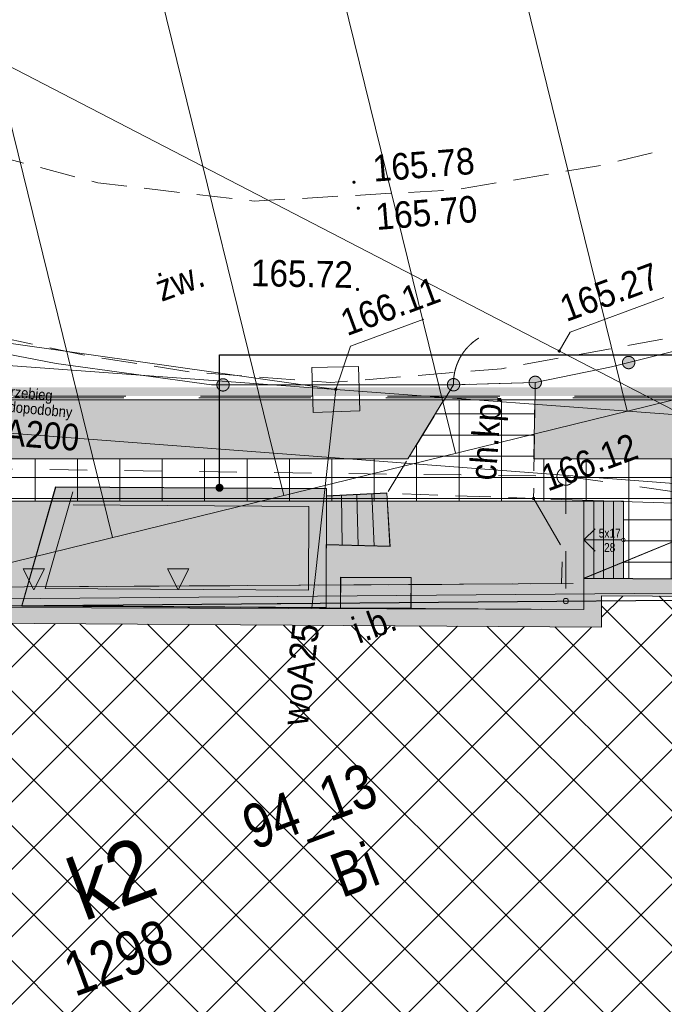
# Model space of a CAD drawing. Header units: millimetres. Extents: x -1155795 to 240441, y -422828 to 463730.
# Tile 37 of 66: x 1186 to 19426, y -3088 to 24795. Entities that reach past the tile are written whole.
import ezdxf
from ezdxf.xclip import XClip

# ---------------------------------------------------------------- set-up
doc = ezdxf.new("R2010")
doc.units = ezdxf.units.MM
doc.header["$MEASUREMENT"] = 0
doc.header["$XCLIPFRAME"] = 0
for name, pattern in [('Dashed', [2116.666667, 1058.333333, -1058.333333]), ('Dashed 1_500', [1000, 500, -500]), ('Long Dashed', [5291.666508, 3174.999952, -2116.666555])]:
    doc.linetypes.add(name, pattern=pattern)
for name, color, linetype in [('00 PZT MAPA', 7, 'Continuous'), ('Interior - Furniture', 7, 'Continuous'), ('Sycow_7_KTOK - Furtka', 7, 'Continuous'), ('Sycow_7_KTOK - Ogrodzenie trwałe', 7, 'Continuous'), ('Sycow_7_punkt wysokościowy sztuczny', 7, 'Continuous'), ('Sycow_7_RTPW02 - Punkt wysokościowy sztuczny', 7, 'Continuous')]:
    doc.layers.add(name, color=color, linetype=linetype)
for name, color, linetype, lineweight in [('0_Nr_pióra__1', 7, 'Continuous', 13), ('0_Nr_pióra__38', 30, 'Continuous', 13), ('0_Nr_pióra__60', 230, 'Continuous', 13), ('2D Drafting - General_Nr_pióra__1', 7, 'Continuous', 13), ('2D Drafting - General_Nr_pióra__38', 30, 'Continuous', 13), ('2D Drafting - General_Nr_pióra__60', 230, 'Continuous', 13), ('Interior - Furniture _Nr_pióra__1', 7, 'Continuous', 13), ('Nowe_0_Nr_pióra__1', 7, 'Continuous', 13), ('Nowe_0_Nr_pióra__27', 7, 'Continuous', 25), ('Nowe_2D Drafting - General_Nr_pióra__1', 7, 'Continuous', 13), ('Nowe_Annotation - Label_Nr_pióra__85', 7, 'Continuous', 13), ('Sycow_7_210-oznaczenie konturu użytku gruntowego_Nr_pióra__3', 3, 'Continuous', 18), ('Sycow_7_211-numer działki ewidencyjnej_Nr_pióra__7', 7, 'Continuous', 18), ('Sycow_7_218-kontur użytku gruntowego_Nr_pióra__3', 3, 'Continuous', 18), ('Sycow_7_219-działka ewidencyjna_Nr_pióra__7', 7, 'Continuous', 18), ('Sycow_7_312-oznaczenie budynku ewidencyjnego-Atr124_Nr_pióra__7', 7, 'Continuous', 18), ('Sycow_7_312-oznaczenie budynku ewidencyjnego_Nr_pióra__7', 7, 'Continuous', 18), ('Sycow_7_@Wywiad_Nr_pióra__34', 34, 'Continuous', 18), ('Sycow_7_@Wywiad_Nr_pióra__5', 5, 'Continuous', 18), ('Sycow_7_@Wywiad_Nr_pióra__7', 7, 'Continuous', 18), ('Sycow_7_BUIB - Inna budowla_Nr_pióra__7', 7, 'Continuous', 18), ('Sycow_7_BUIB_O - Inna budowla_Nr_pióra__7', 7, 'Continuous', 18), ('Sycow_7_chodnik (powierzchnia)_Nr_pióra__7', 7, 'Continuous', 18), ('Sycow_7_EGBB01 - Budynek_Nr_pióra__7', 7, 'Continuous', 18), ('Sycow_7_EGBS - Schody_Nr_pióra__7', 7, 'Continuous', 18), ('Sycow_7_EGBT - Taras_Nr_pióra__7', 7, 'Continuous', 18), ('Sycow_7_komora podziemna - przewód wodociągowy (powierzchnia)_Nr_pióra__5', 5, 'Continuous', 18), ('Sycow_7_KTCR - Chodnik_Nr_pióra__7', 7, 'Continuous', 18), ('Sycow_7_KTOK - Furtka_Nr_pióra__7', 7, 'Continuous', 18), ('Sycow_7_KTOK - Ogrodzenie trwałe_Nr_pióra__7', 7, 'Continuous', 18), ('Sycow_7_KTPL - Plac_Nr_pióra__7', 7, 'Continuous', 18), ('Sycow_7_MCP_TDM - Tekst dodatkowy mały_Nr_pióra__1', 1, 'Continuous', 18), ('Sycow_7_przewód kanalizacyjny (linia)_Nr_pióra__34', 34, 'Continuous', 18), ('Sycow_7_przewód wodociągowy (linia)-Atr1_Nr_pióra__5', 5, 'Continuous', 18), ('Sycow_7_przewód wodociągowy (linia)_Nr_pióra__5', 5, 'Continuous', 18), ('Sycow_7_punkt o określonej wysokości (sieć kanalizacyjna)-Atr2_Nr_pióra__34', 34, 'Continuous', 18), ('Sycow_7_punkt o określonej wysokości (sieć kanalizacyjna)-Atr2_Nr_pióra__7', 7, 'Continuous', 18), ('Sycow_7_punkt o określonej wysokości (sieć kanalizacyjna)_Nr_pióra__34', 34, 'Continuous', 18), ('Sycow_7_punkt o określonej wysokości (sieć wodociągowa)-Atr2_Nr_pióra__5', 5, 'Continuous', 18), ('Sycow_7_punkt o określonej wysokości (sieć wodociągowa)-Atr2_Nr_pióra__7', 7, 'Continuous', 18), ('Sycow_7_punkt o określonej wysokości (sieć wodociągowa)_Nr_pióra__5', 5, 'Continuous', 18), ('Sycow_7_punkt wysokościowy sztuczny-Atr2_Nr_pióra__7', 7, 'Continuous', 18), ('Sycow_7_RTPW02_O - Punkt wysokościowy sztuczny_Nr_pióra__7', 7, 'Continuous', 18), ('Sycow_7_SUPK - Przewód kanalizacyjny_Nr_pióra__36', 36, 'Continuous', 18), ('Sycow_7_SUPK_O - Przewód kanalizacyjny - opis_Nr_pióra__36', 36, 'Continuous', 18)]:
    doc.layers.add(name, color=color, linetype=linetype, lineweight=lineweight)
for name, color, linetype, lineweight, true_color in [('0_Nr_pióra__78', 7, 'Continuous', 13, 0x00bb5e), ('0_Nr_pióra__99', 7, 'Continuous', 0, 0xaad2ff), ('2D Drafting - General_Nr_pióra__101', 7, 'Continuous', 13, 0x4c4c4c), ('2D Drafting - General_Nr_pióra__78', 7, 'Continuous', 13, 0x00bb5e), ('Nowe_2D Drafting - General_Nr_pióra__81', 7, 'Continuous', 13, 0x4c4c4c), ('Sycow_7_PZT_RT - Linia rozgraniczająca_Nr_pióra__252', 7, 'Continuous', 18, 0x929292)]:
    doc.layers.add(name, color=color, linetype=linetype, lineweight=lineweight, true_color=true_color)
doc.styles.add('STYL_AUTOMATYCZNY_12', font='Arial Narrow.ttf')
doc.styles.add('STYL_AUTOMATYCZNY_5', font='txt', dxfattribs={"width": 0.9})
doc.styles.add('STYL_AUTOMATYCZNY_6', font='txt', dxfattribs={"width": 0.87})
doc.styles.add('STYL_AUTOMATYCZNY_8', font='txt', dxfattribs={"width": 0.903})
doc.styles.add('STYL_AUTOMATYCZNY_9', font='txt', dxfattribs={"width": 0.79})
doc.linetypes.add('X', pattern='A,0,[2,-2. PZT (5)1.Shx,S=78.395049,R=0,X=0,Y=0],-9877.776146,0', length=9877.776146)
doc.linetypes.add('X (1_500)', pattern='A,0,[1,-2. PZT (5)1.Shx,S=19.84127,R=0,X=0,Y=0],-2500,0', length=2500)
doc.dimstyles.new('STYL_AUTOMATYCZNY__1', dxfattribs={"dimtxt": 0.18, "dimasz": 456, "dimexe": 0.18, "dimexo": 0.0625, "dimgap": 0, "dimtad": 0, "dimtih": 1, "dimtoh": 1, "dimdec": 4, "dimzin": 0, "dimdsep": 46, "dimcen": 0.09, "dimadec": 0, "dimazin": 0, "dimtfac": 1, "dimtdec": 4, "dimtmove": 0, "dimatfit": 3, "dimldrblk": 'ARROWHEAD_11', "dimfxl": 0, "dimtolj": 1, "dimtzin": 0, "dimarcsym": 0})

# ---------------------------------------------------------------- blocks, each defined once
blk = doc.blocks.new('Rysunek_1_7', base_point=(14567, -19307))
at = {"layer": 'Sycow_7_KTOK - Furtka', "linetype": 'Continuous', "lineweight": 0, "true_color": 0x000000}
for points in [[(13627, 14519, 1), (13299, 14397, 1)], [(15939, 14585, 1), (15611, 14463, 1)]]:
    blk.add_hatch(color=178, dxfattribs=at).paths.add_polyline_path(points)
at = {"layer": 'Sycow_7_KTOK - Ogrodzenie trwałe', "linetype": 'Continuous', "lineweight": 0, "true_color": 0x000000}
for points in [[(18581, 15147, 1), (18252, 15025, 1)], [(7103, 14515, 1), (6775, 14393, 1)]]:
    blk.add_hatch(color=178, dxfattribs=at).paths.add_polyline_path(points)
at = {"layer": 'Sycow_7_punkt o określonej wysokości (sieć kanalizacyjna)_Nr_pióra__34', "linetype": 'Continuous', "lineweight": 18}
blk.add_hatch(color=34, dxfattribs=at).paths.add_polyline_path([(16498, 15427, 1), (16414, 15396, 1)])
at = {"layer": 'Sycow_7_punkt o określonej wysokości (sieć wodociągowa)_Nr_pióra__5', "linetype": 'Continuous', "lineweight": 18}
blk.add_hatch(color=5, dxfattribs=at).paths.add_polyline_path([(10171, 14343, 1), (10087, 14312, 1)])
at = {"layer": 'Sycow_7_punkt wysokościowy sztuczny', "linetype": 'Continuous', "lineweight": 0, "true_color": 0x000000}
for points in [[(10687, 20207, 1), (10603, 20176, 1)], [(10809, 19474, 1), (10725, 19442, 1)], [(10787, 17173, 1), (10702, 17141, 1)]]:
    blk.add_hatch(color=178, dxfattribs=at).paths.add_polyline_path(points)
at = {"layer": 'Sycow_7_RTPW02 - Punkt wysokościowy sztuczny', "linetype": 'Continuous', "lineweight": 0, "true_color": 0x000000}
blk.add_hatch(color=178, dxfattribs=at).paths.add_polyline_path([(15770, 11252, 1), (15685, 11221, 1)])
at = {"layer": 'Sycow_7_218-kontur użytku gruntowego_Nr_pióra__3', "color": 3, "linetype": 'Continuous', "lineweight": 18}
for p, q in [((1476, 8199), (1976, 8203)), ((1976, 8203), (1476, 8199)), ((2476, 8207), (2976, 8211)), ((2976, 8211), (2476, 8207)), ((3476, 8216), (3976, 8220)), ((3976, 8220), (3476, 8216)), ((4476, 8224), (4976, 8228)), ((4976, 8228), (4476, 8224)), ((5476, 8232), (5976, 8237)), ((5976, 8237), (5476, 8232)), ((6476, 8241), (6976, 8245)), ((6976, 8245), (6476, 8241)), ((7476, 8249), (7976, 8253)), ((7976, 8253), (7476, 8249)), ((8476, 8258), (8976, 8262)), ((8976, 8262), (8476, 8258)), ((9476, 8266), (9976, 8270)), ((9976, 8270), (9476, 8266)), ((10476, 8274), (10976, 8279)), ((10976, 8279), (10476, 8274)), ((11476, 8283), (11976, 8287)), ((11976, 8287), (11476, 8283)), ((12476, 8291), (12976, 8295)), ((12976, 8295), (12476, 8291)), ((13476, 8300), (13976, 8304)), ((13976, 8304), (13476, 8300)), ((14476, 8308), (14976, 8312)), ((14976, 8312), (14476, 8308)), ((15476, 8316), (15976, 8321)), ((15976, 8321), (15476, 8316)), ((16476, 8325), (16976, 8329)), ((16976, 8329), (16476, 8325)), ((17475, 8333), (17975, 8337)), ((17975, 8337), (17475, 8333)), ((18475, 8342), (18975, 8346)), ((18975, 8346), (18475, 8342))]:
    blk.add_line(p, q, dxfattribs=at)
at = {"layer": 'Sycow_7_219-działka ewidencyjna_Nr_pióra__7', "color": 7, "linetype": 'Continuous', "lineweight": 18}
blk.add_line((-19336, 8024), (29787, 8437), dxfattribs=at)
at = {"layer": 'Sycow_7_@Wywiad_Nr_pióra__34', "color": 34, "linetype": 'Continuous', "lineweight": 18, "flags": 128}
blk.add_lwpolyline([(17150, 8971), (23067, 11405), (25204, 11259), (27565, 14051)], dxfattribs=at)
at = {"layer": 'Sycow_7_@Wywiad_Nr_pióra__5', "color": 5, "linetype": 'Continuous', "lineweight": 18}
blk.add_line((10129, 14327), (52319, 11182), dxfattribs=at)
at = {"layer": 'Sycow_7_BUIB - Inna budowla_Nr_pióra__7', "color": 7, "linetype": 'Continuous', "lineweight": 18, "flags": 128}
blk.add_lwpolyline([(10272, 8999), (12267, 8986), (12261, 8122), (10266, 8134)], close=True, dxfattribs=at)
at = {"layer": 'Sycow_7_chodnik (powierzchnia)_Nr_pióra__7', "color": 7, "linetype": 'Continuous', "lineweight": 18}
for p, q in [((1295, 20736), (329, 20994)), ((19082, 21023), (18111, 20786)), ((17625, 20670), (16638, 20504)), ((2744, 20349), (1778, 20607)), ((16145, 20421), (15159, 20255)), ((14666, 20172), (13680, 20007)), ((5706, 19906), (4712, 20021)), ((7195, 19732), (6202, 19848)), ((11685, 19878), (10687, 19821)), ((13183, 19962), (12184, 19906)), ((10187, 19793), (9189, 19736)), ((570, 15811), (1548, 15603)), ((18392, 15569), (19375, 15750)), ((2037, 15499), (3015, 15291)), ((16916, 15298), (17900, 15478)), ((3508, 15207), (4497, 15055)), ((15441, 15026), (16425, 15207)), ((4991, 14979), (5979, 14827)), ((6477, 14781), (7474, 14707)), ((12459, 14721), (13456, 14802)), ((7973, 14671), (8970, 14597)), ((10964, 14600), (11961, 14681))]:
    blk.add_line(p, q, dxfattribs=at)
at = {"layer": 'Sycow_7_chodnik (powierzchnia)_Nr_pióra__7', "color": 7, "linetype": 'Continuous', "lineweight": 18, "flags": 128}
for points in [[(4216, 20079), (3400, 20174), (3227, 20221)], [(8690, 19708), (7824, 19659), (7692, 19674)], [(13954, 14842), (14818, 14912), (14949, 14936)], [(9469, 14561), (9993, 14522), (10466, 14560)]]:
    blk.add_lwpolyline(points, dxfattribs=at)
at = {"layer": 'Sycow_7_EGBB01 - Budynek_Nr_pióra__7', "color": 7, "linetype": 'Continuous', "lineweight": 18, "flags": 128}
blk.add_lwpolyline([(-17433, 10690), (-9099, 10769), (-9083, 9069), (-2312, 9093), (-2295, 8213), (17154, 8091), (17150, 8971), (28229, 8897), (28183, 2018), (27183, 2019), (27183, -3501), (28191, -3500), (28149, -10514), (17008, -10392), (17018, -9512), (-2462, -9464), (-2459, -10323), (-9329, -10299), (-9388, -12468), (-13090, -12384), (-13071, -9684), (-17775, -9654)], close=True, dxfattribs=at)
at = {"layer": 'Sycow_7_EGBS - Schody_Nr_pióra__7', "color": 7, "linetype": 'Continuous', "lineweight": 18}
for p, q in [((10296, 11322), (10315, 9910)), ((10724, 11343), (10765, 9898)), ((11151, 11364), (11216, 9885)), ((11579, 11386), (11666, 9873))]:
    blk.add_line(p, q, dxfattribs=at)
at = {"layer": 'Sycow_7_EGBS - Schody_Nr_pióra__7', "color": 7, "linetype": 'Continuous', "lineweight": 18, "flags": 128}
blk.add_lwpolyline([(11579, 11386), (11666, 9873), (9865, 9923), (9869, 11301)], close=True, dxfattribs=at)
at = {"layer": 'Sycow_7_EGBT - Taras_Nr_pióra__7', "color": 7, "linetype": 'Continuous', "lineweight": 18, "flags": 128}
blk.add_lwpolyline([(2204, 11558), (9869, 11510), (9859, 8137), (1247, 8191)], close=True, dxfattribs=at)
blk.add_lwpolyline([(2701, 11055), (9368, 11013), (9361, 8640), (1908, 8687), (2685, 11422)], dxfattribs=at)
at = {"layer": 'Sycow_7_komora podziemna - przewód wodociągowy (powierzchnia)_Nr_pióra__5', "color": 5, "linetype": 'Continuous', "lineweight": 18, "flags": 128}
blk.add_lwpolyline([(9486, 13673), (9454, 14941), (10775, 14972), (10813, 13717)], close=True, dxfattribs=at)
at = {"layer": 'Sycow_7_KTCR - Chodnik_Nr_pióra__7', "color": 7, "linetype": 'Continuous', "lineweight": 18}
for p, q in [((14419, 14485), (15419, 14514)), ((15775, 14524), (15760, 13524)), ((12395, 12716), (12918, 13569)), ((15753, 13024), (15739, 12024)), ((11611, 11438), (12133, 12290)), ((13017, 11334), (12017, 11370)), ((14516, 11280), (13516, 11316))]:
    blk.add_line(p, q, dxfattribs=at)
at = {"layer": 'Sycow_7_KTCR - Chodnik_Nr_pióra__7', "color": 7, "linetype": 'Continuous', "lineweight": 18, "flags": 128}
for points in [[(13179, 13995), (13463, 14458), (13920, 14471)], [(15732, 11524), (15727, 11237), (15015, 11262)]]:
    blk.add_lwpolyline(points, dxfattribs=at)
at = {"layer": 'Sycow_7_KTOK - Furtka_Nr_pióra__7', "color": 7, "linetype": 'Continuous', "lineweight": 18}
blk.add_line((13463, 14458), (15775, 14524), dxfattribs=at)
for centre in [(13463, 14458), (15775, 14524)]:
    blk.add_circle(centre, 175, dxfattribs=at)
blk.add_arc((14962, 14501), 1500, 121.6324, 181.6324, dxfattribs=at)
at = {"layer": 'Sycow_7_KTOK - Ogrodzenie trwałe_Nr_pióra__7', "color": 7, "linetype": 'Continuous', "lineweight": 18, "flags": 128}
for points in [[(-25202, 35714), (-22974, 31899), (-20259, 28456), (-17260, 25126), (-13993, 22290), (-10254, 19870), (-6751, 17932), (-4277, 16901), (7, 15482), (2220, 15062), (6611, 14454), (13463, 14458)], [(15775, 14524), (17930, 14964), (22260, 16052), (24359, 16806), (28418, 18646), (30405, 19677), (34017, 22099), (37270, 24778)]]:
    blk.add_lwpolyline(points, dxfattribs=at)
at = {"layer": 'Sycow_7_KTOK - Ogrodzenie trwałe_Nr_pióra__7', "color": 7, "linetype": 'Continuous', "lineweight": 18}
for centre in [(18417, 15086), (6939, 14454)]:
    blk.add_circle(centre, 175, dxfattribs=at)
at = {"layer": 'Sycow_7_KTPL - Plac_Nr_pióra__7', "color": 7, "linetype": 'Continuous', "lineweight": 18}
for p, q in [((16486, 9926), (15735, 11224)), ((16213, 11220), (17712, 11169)), ((18211, 11151), (19711, 11100)), ((20557, 8948), (19057, 8958)), ((1630, 8731), (3130, 8741)), ((3630, 8744), (5130, 8754)), ((5630, 8757), (7130, 8766)), ((7630, 8770), (9130, 8779)), ((9630, 8782), (11130, 8792)), ((11630, 8795), (13130, 8805)), ((13630, 8808), (15130, 8818)), ((1441, 8190), (-59, 8199)), ((3441, 8177), (1941, 8187)), ((5441, 8165), (3941, 8174)), ((7441, 8152), (5941, 8161)), ((9441, 8139), (7941, 8149)), ((11441, 8127), (9941, 8136)), ((13441, 8114), (11941, 8124)), ((15441, 8102), (13941, 8111))]:
    blk.add_line(p, q, dxfattribs=at)
at = {"layer": 'Sycow_7_KTPL - Plac_Nr_pióra__7', "color": 7, "linetype": 'Continuous', "lineweight": 18, "flags": 128}
for points in [[(15630, 8821), (16513, 8827), (16534, 9443)], [(18557, 8962), (17150, 8971), (17151, 8878)], [(17153, 8378), (17154, 8091), (15941, 8099)]]:
    blk.add_lwpolyline(points, dxfattribs=at)
at = {"layer": 'Sycow_7_przewód kanalizacyjny (linia)_Nr_pióra__34', "color": 34, "linetype": 'Continuous', "lineweight": 18, "flags": 128}
blk.add_lwpolyline([(-39629, 40914), (-39218, 42655), (-37213, 42683), (-6784, 27462), (20744, 13192)], dxfattribs=at)
at = {"layer": 'Sycow_7_przewód wodociągowy (linia)_Nr_pióra__5', "color": 5, "linetype": 'Continuous', "lineweight": 18}
blk.add_line((9453, 8139), (10129, 14327), dxfattribs=at)
at = {"layer": 'Sycow_7_przewód wodociągowy (linia)_Nr_pióra__5', "color": 5, "linetype": 'Continuous', "lineweight": 18, "flags": 128}
for points in [[(-31164, 50510), (-30779, 44575), (-21997, 30936), (-20222, 28330), (-14436, 22784), (-4531, 16395), (10129, 14327)], [(-29449, 9995), (-28952, 9976), (-28749, 17175), (10129, 14327)]]:
    blk.add_lwpolyline(points, dxfattribs=at)
at = {"layer": 'Sycow_7_punkt o określonej wysokości (sieć kanalizacyjna)-Atr2_Nr_pióra__7', "color": 7, "linetype": 'Continuous', "lineweight": 18, "flags": 128}
blk.add_lwpolyline([(16456, 15412), (16758, 15950), (19409, 16932)], dxfattribs=at)
at = {"layer": 'Sycow_7_punkt o określonej wysokości (sieć wodociągowa)-Atr2_Nr_pióra__7', "color": 7, "linetype": 'Continuous', "lineweight": 18, "flags": 128}
blk.add_lwpolyline([(10129, 14327), (10551, 15550), (12619, 16315)], dxfattribs=at)
at = {"layer": 'Sycow_7_PZT_RT - Linia rozgraniczająca_Nr_pióra__252', "color": 252, "linetype": 'Continuous', "lineweight": 18, "true_color": 0x929292, "flags": 128}
blk.add_lwpolyline([(-19332, -10383), (-19538, 8222), (29786, 8637)], dxfattribs=at)
at = {"layer": 'Sycow_7_SUPK - Przewód kanalizacyjny_Nr_pióra__36', "color": 36, "linetype": 'Continuous', "lineweight": 18, "flags": 128}
blk.add_lwpolyline([(23067, 11405), (-7703, 13739), (-14706, 13759), (-14694, 10716)], dxfattribs=at)
at = {"layer": 'Sycow_7_210-oznaczenie konturu użytku gruntowego_Nr_pióra__3', "color": 3, "linetype": 'Continuous', "lineweight": 18, "insert": (10304, -83), "char_height": 1250, "attachment_point": 7, "rotation": 20.318, "style": 'STYL_AUTOMATYCZNY_9'}
blk.add_mtext('\\A1;{\\pql;\\fArial|b0|i0|c0|p0;\\W0.790000;Bi}', dxfattribs=at)
at = {"layer": 'Sycow_7_211-numer działki ewidencyjnej_Nr_pióra__7', "color": 7, "linetype": 'Continuous', "lineweight": 18, "insert": (7373, 2447), "char_height": 1250, "attachment_point": 1, "rotation": 20.318, "style": 'STYL_AUTOMATYCZNY_9'}
blk.add_mtext('\\A1;{\\pql;\\fArial|b0|i0|c0|p0;\\W0.790000;94_13}', dxfattribs=at)
at = {"layer": 'Sycow_7_312-oznaczenie budynku ewidencyjnego-Atr124_Nr_pióra__7', "color": 7, "linetype": 'Continuous', "lineweight": 18, "insert": (2999, -746), "char_height": 1750, "attachment_point": 7, "rotation": 20.318, "style": 'STYL_AUTOMATYCZNY_8'}
blk.add_mtext('\\A1;{\\pql;\\fArial|b0|i0|c0|p0;\\W0.903000;k2}', dxfattribs=at)
at = {"layer": 'Sycow_7_312-oznaczenie budynku ewidencyjnego_Nr_pióra__7', "color": 7, "linetype": 'Continuous', "lineweight": 18, "insert": (2754, -2898), "char_height": 1250, "attachment_point": 7, "rotation": 20.318, "style": 'STYL_AUTOMATYCZNY_9'}
blk.add_mtext('\\A1;{\\pql;\\fArial|b0|i0|c0|p0;\\W0.790000;1298}', dxfattribs=at)
at = {"layer": 'Sycow_7_@Wywiad_Nr_pióra__7', "color": 7, "linetype": 'Continuous', "lineweight": 18, "insert": (5072, 17153), "char_height": 750, "attachment_point": 4, "rotation": 20.318, "style": 'STYL_AUTOMATYCZNY_6'}
blk.add_mtext('\\A1;{\\pql;\\fArial|b0|i0|c0|p0;\\W0.870000;żw.}', dxfattribs=at)
at = {"layer": 'Sycow_7_BUIB_O - Inna budowla_Nr_pióra__7', "color": 7, "linetype": 'Continuous', "lineweight": 18, "insert": (10647, 7464), "char_height": 750, "attachment_point": 4, "rotation": 20.318, "style": 'STYL_AUTOMATYCZNY_6'}
blk.add_mtext('\\A1;{\\pql;\\fArial|b0|i0|c0|p0;\\W0.870000;i.b.}', dxfattribs=at)
at = {"layer": 'Sycow_7_KTCR - Chodnik_Nr_pióra__7', "color": 7, "linetype": 'Continuous', "lineweight": 18, "insert": (14397, 11751), "char_height": 750, "attachment_point": 4, "rotation": 86.0764, "style": 'STYL_AUTOMATYCZNY_6'}
blk.add_mtext('\\A1;{\\pql;\\fArial|b0|i0|c0|p0;\\W0.870000;ch.kp.}', dxfattribs=at)
at = {"layer": 'Sycow_7_MCP_TDM - Tekst dodatkowy mały_Nr_pióra__1', "color": 1, "linetype": 'Continuous', "lineweight": 18, "insert": (1397, 13958), "char_height": 300, "attachment_point": 5, "rotation": 354.7261, "line_spacing_factor": 0.840816, "style": 'STYL_AUTOMATYCZNY_6'}
blk.add_mtext('\\A1;{\\pqc;\\fArial|b0|i0|c0|p0;\\W0.870000;przebieg\\P\\pqc;\\fArial|b0|i0|c0|p0;\\W0.870000;prawdopodobny}', dxfattribs=at)
at = {"layer": 'Sycow_7_przewód wodociągowy (linia)-Atr1_Nr_pióra__5', "color": 5, "linetype": 'Continuous', "lineweight": 18, "insert": (9348, 4777), "char_height": 750, "attachment_point": 7, "rotation": 83.574, "style": 'STYL_AUTOMATYCZNY_5'}
blk.add_mtext('\\A1;{\\pql;\\fArial|b0|i0|c0|p0;\\W0.900000;woA25}', dxfattribs=at)
at = {"layer": 'Sycow_7_punkt o określonej wysokości (sieć kanalizacyjna)-Atr2_Nr_pióra__34', "color": 34, "linetype": 'Continuous', "lineweight": 18, "insert": (16658, 16220), "char_height": 750, "attachment_point": 7, "rotation": 20.318, "style": 'STYL_AUTOMATYCZNY_5'}
blk.add_mtext('\\A1;{\\pql;\\fArial|b0|i0|c0|p0;\\W0.900000;165.27}', dxfattribs=at)
at = {"layer": 'Sycow_7_punkt o określonej wysokości (sieć wodociągowa)-Atr2_Nr_pióra__5', "color": 5, "linetype": 'Continuous', "lineweight": 18, "insert": (10451, 15820), "char_height": 750, "attachment_point": 7, "rotation": 20.318, "style": 'STYL_AUTOMATYCZNY_5'}
blk.add_mtext('\\A1;{\\pql;\\fArial|b0|i0|c0|p0;\\W0.900000;166.11}', dxfattribs=at)
at = {"layer": 'Sycow_7_punkt wysokościowy sztuczny-Atr2_Nr_pióra__7', "color": 7, "linetype": 'Continuous', "lineweight": 18, "char_height": 750, "attachment_point": 7, "style": 'STYL_AUTOMATYCZNY_5'}
for s, insert, rotation in [('\\A1;{\\pql;\\fArial|b0|i0|c0|p0;\\W0.900000;165.78}', (11207, 20196), 4.477), ('\\A1;{\\pql;\\fArial|b0|i0|c0|p0;\\W0.900000;165.70}', (11286, 18828), 4.646), ('\\A1;{\\pql;\\fArial|b0|i0|c0|p0;\\W0.900000;165.72}', (7723, 17242), 358.914)]:
    blk.add_mtext(s, dxfattribs=dict(at, insert=insert, rotation=rotation))
at = {"layer": 'Sycow_7_RTPW02_O - Punkt wysokościowy sztuczny_Nr_pióra__7', "color": 7, "linetype": 'Continuous', "lineweight": 18, "insert": (16134, 11420), "char_height": 750, "attachment_point": 7, "rotation": 20.318, "style": 'STYL_AUTOMATYCZNY_6'}
blk.add_mtext('\\A1;{\\pql;\\fArial|b0|i0|c0|p0;\\W0.870000;166.12}', dxfattribs=at)
at = {"layer": 'Sycow_7_SUPK_O - Przewód kanalizacyjny - opis_Nr_pióra__36', "color": 36, "linetype": 'Continuous', "lineweight": 18, "insert": (-161, 13182), "char_height": 750, "attachment_point": 4, "rotation": 355.6623, "style": 'STYL_AUTOMATYCZNY_6'}
blk.add_mtext('\\A1;{\\pql;\\fArial|b0|i0|c0|p0;\\W0.870000;ksA200}', dxfattribs=at)
blk = doc.blocks.new('Entrance Symbol 22_2')
at = {"layer": 'Interior - Furniture', "linetype": 'Continuous', "lineweight": 0, "true_color": 0x000000}
blk.add_hatch(color=178, dxfattribs=at).paths.add_polyline_path([(0, 0), (600, 0), (300, 600)])
at = {"layer": 'Interior - Furniture _Nr_pióra__1', "color": 7, "linetype": 'Continuous', "lineweight": 13}
for p, q in [((0, 0), (300, 600)), ((600, 0), (300, 600)), ((0, 0), (600, 0))]:
    blk.add_line(p, q, dxfattribs=at)
blk = doc.blocks.new('ARROWHEAD_11')
at = {"color": 0, "linetype": 'Continuous', "lineweight": 0}
blk.add_line((0, 0), (-1, 0), dxfattribs=at)
at = {"color": 0, "linetype": 'Continuous', "lineweight": 0, "const_width": 0.25, "flags": 128}
blk.add_lwpolyline([(-0.125, 0, 1), (0.125, 0, 1)], format="xyb", close=True, dxfattribs=at)

msp = doc.modelspace()

# ---------------------------------------------------------------- block references
at = {"layer": '00 PZT MAPA', "color": 7, "linetype": 'Continuous', "lineweight": 15}
ref = msp.add_blockref('Rysunek_1_7', (14567, -19307), dxfattribs=at)
XClip(ref).set_block_clipping_path([(-38444.7789564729, -141413.2871562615), (134317.2398628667, -77444.9644498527), (67578.7707096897, 102798.5088210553), (-105183.2481096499, 38830.1861146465)])

# ---------------------------------------------------------------- next in the draw order: hatches: boundary and pattern name
at = {"layer": '2D Drafting - General_Nr_pióra__1', "linetype": 'Continuous', "lineweight": 0, "true_color": 0x000000}
for points in [[(-2365, 8163), (-2365, 11163), (17148, 11163), (17150, 8096)], [(17148, 11163), (18268, 11163), (18268, 8973), (17150, 8981)]]:
    msp.add_hatch(color=178, dxfattribs=at).paths.add_polyline_path(points)
at = {"layer": '2D Drafting - General_Nr_pióra__101', "linetype": 'Continuous', "lineweight": 13, "true_color": 0x4c4c4c}
h = msp.add_hatch(dxfattribs=at)
h.set_pattern_fill('Roof__01', color=59, style=0, pattern_type=2)
h.set_pattern_definition([(103.803, (8659.3, 11322.4), (4855.6, 1192.92), [])])
h.paths.add_polyline_path([(-10733, 79959), (-30186, 1779), (47504, 20866)])
h = msp.add_hatch(dxfattribs=at)
h.set_pattern_fill('Grid_60x120', color=59, style=0, pattern_type=2)
h.set_pattern_definition([(0, (-22382, 4632.86), (0, 600), []), (90, (-22382, 4632.9), (-1200, 0), [])])
h.paths.add_polyline_path([(-27164, 14097), (-27325, -10540), (-17780, -10540), (-17780, -9644), (-17723, -6404), (-19165, -6404), (-20865, -6404), (-20865, -6254), (-19165, -6254), (-19165, -4167), (-20865, -4167), (-20865, 10673), (-17439, 10673), (-9105, 10779), (-9087, 9074), (-3485, 9103), (-3485, 11163), (18268, 11163), (18268, 8973), (28223, 8907), (29482, 8907), (31104, 8746), (32394, 8725), (33002, 8722), (33002, 12363), (15738, 12363), (15762, 14034), (13192, 14034), (12170, 12363), (-5974, 12363), (-5974, 14034), (-17439, 19806), (-22283, 19806)])
at = {"layer": '2D Drafting - General_Nr_pióra__38', "linetype": 'Continuous', "lineweight": 0, "true_color": 0x3f2000}
for points in [[(1242, 8201), (2199, 11568), (9864, 11520), (9863, 11311), (11573, 11396), (11661, 9883), (9859, 9933), (9854, 8147)], [(10266, 9009), (12261, 8996), (12257, 8127), (10263, 8139)]]:
    msp.add_hatch(color=38, dxfattribs=at).paths.add_polyline_path(points)
at = {"layer": '2D Drafting - General_Nr_pióra__60', "linetype": 'Continuous', "lineweight": 0, "true_color": 0x7f0040}
h = msp.add_hatch(color=236, dxfattribs=at)
h.paths.add_polyline_path([(35185, 7223), (57118, 7223), (57118, 10495), (36185, 10496), (36185, 14384), (-5891, 14384), (-17356, 20156), (-22444, 20156), (-27514, 14228), (-27712, -16213), (35184, -16214)])
h.paths.add_polyline_path([(34935, 7473), (56868, 7473), (56868, 10245), (35935, 10246), (35935, 14134), (-5950, 14134), (-17415, 19906), (-22329, 19906), (-27264, 14135), (-27461, -15963), (34934, -15964)], flags=0)
at = {"layer": '2D Drafting - General_Nr_pióra__78', "linetype": 'Continuous', "lineweight": 0, "true_color": 0x002e17}
for points in [[(-5974, 14034), (-5974, 12363), (12170, 12363), (13192, 14034)], [(15762, 14034), (15738, 12363), (33002, 12363), (33002, 8722), (34827, 8712), (39171, 8688), (40975, 8678), (40637, 10146), (35835, 10146), (35835, 14034)]]:
    msp.add_hatch(color=158, dxfattribs=at).paths.add_polyline_path(points)
at = {"layer": 'Nowe_2D Drafting - General_Nr_pióra__1', "linetype": 'Continuous', "lineweight": 0, "true_color": 0x000000}
h = msp.add_hatch(color=178, dxfattribs=at)
h.paths.add_polyline_path([(-17780, -9644), (-13077, -9674), (-13095, -12374), (-9394, -12458), (-9333, -10294), (-2464, -10313), (-2468, -9454), (17014, -9507), (17005, -10387), (28143, -10504), (28184, -3995), (29482, -3994), (29482, 2521), (28182, 2523), (28223, 8907), (17145, 8981), (17150, 8096), (-2299, 8218), (-2317, 9103), (-9087, 9074), (-9105, 10779), (-17439, 10701)])
h.paths.add_polyline_path([(-17272, -9147), (-12573, -9177), (-12592, -11885), (-9880, -11947), (-9819, -9793), (-2967, -9812), (-2970, -8953), (17520, -9008), (17510, -9892), (27646, -9999), (27684, -3996), (27684, -3496), (28979, -3496), (28987, 2022), (27682, 2023), (27682, 2523), (27720, 8410), (17648, 8478), (17654, 7593), (-2788, 7721), (-2807, 8601), (-9581, 8572), (-9599, 10275), (-16947, 10205)], flags=0)
at = {"layer": 'Nowe_2D Drafting - General_Nr_pióra__81', "linetype": 'Continuous', "lineweight": 13, "true_color": 0x4c4c4c}
h = msp.add_hatch(dxfattribs=at)
h.set_pattern_fill('Grid_90x90', color=59, style=0, pattern_type=2)
h.set_pattern_definition([(135, (-11784.2, -558.9), (954.594, 954.594), []), (45, (-11784.2, -558.9), (-954.594, 954.594), [])])
h.paths.add_polyline_path([(-16947, 10205), (-17272, -9147), (-12573, -9177), (-12592, -11885), (-9880, -11947), (-9819, -9793), (-2967, -9812), (-2970, -8953), (17520, -9008), (17510, -9892), (27646, -9999), (27684, -3496), (28979, -3496), (28987, 2016), (27682, 2023), (27720, 8410), (17648, 8478), (17654, 7593), (-2788, 7721), (-2807, 8601), (-9581, 8572), (-9599, 10275)])

# ---------------------------------------------------------------- next in the draw order: linework, layer by layer
at = {"layer": '0_Nr_pióra__1', "color": 7, "linetype": 'Continuous', "lineweight": 13}
for p, q in [((17428, 11163), (17428, 8972)), ((17708, 11163), (17708, 8972)), ((17988, 11163), (17988, 8972))]:
    msp.add_line(p, q, dxfattribs=at)
at = {"layer": '0_Nr_pióra__38', "color": 30, "linetype": 'X (1_500)', "lineweight": 13}
for points in [[(-18831, 10663), (-18954, 11235), (-8666, 11235), (-8609, 9521), (-1830, 9512), (-1795, 8719), (16852, 8831)], [(17145, 8981), (23063, 11410)]]:
    msp.add_lwpolyline(points, dxfattribs=at)
at = {"layer": '0_Nr_pióra__60', "color": 230, "linetype": 'Long Dashed', "lineweight": 13}
for points in [[(-27461, -15963), (34934, -15964), (34935, 7473), (56868, 7473), (56868, 10245), (35935, 10246), (35935, 14134), (-5950, 14134), (-17415, 19906), (-22329, 19906), (-27264, 14135)], [(-27410, -15913), (34884, -15914), (34885, 7523), (56818, 7523), (56818, 10195), (35885, 10196), (35885, 14084), (-5962, 14084), (-17427, 19856), (-22306, 19856), (-27214, 14116)], [(-27360, -15863), (34834, -15864), (34835, 7573), (56768, 7573), (56768, 10145), (35835, 10146), (35835, 14034), (-5974, 14034), (-17439, 19806), (-22283, 19806), (-27164, 14097)]]:
    msp.add_lwpolyline(points, close=True, dxfattribs=at)
at = {"layer": '0_Nr_pióra__78', "color": 112, "linetype": 'Dashed', "lineweight": 13, "true_color": 0x00bb5e}
for points in [[(-2196, 12112), (16639, 11862), (16639, 8331)], [(16639, 11862), (34888, 9287)]]:
    msp.add_lwpolyline(points, dxfattribs=at)
msp.add_circle((16639, 11862), 250, dxfattribs=at)
at = {"layer": '0_Nr_pióra__78', "color": 112, "linetype": 'Continuous', "lineweight": 13, "true_color": 0x00bb5e}
msp.add_circle((16639, 8331), 75, dxfattribs=at)
at = {"layer": '0_Nr_pióra__99', "color": 141, "linetype": 'Dashed 1_500', "lineweight": 0, "true_color": 0xaad2ff}
for centre, radius in [((88699, -12696), 150000), ((-56052, -28118), 150000), ((-34105, -15278), 75000)]:
    msp.add_circle(centre, radius, dxfattribs=at)
at = {"layer": '2D Drafting - General_Nr_pióra__1', "color": 7, "linetype": 'Continuous', "lineweight": 13, "flags": 128}
for points in [[(-2365, 8163), (-2365, 11163), (17148, 11163), (17150, 8096)], [(17148, 11163), (18268, 11163), (18268, 8973), (17150, 8981)]]:
    msp.add_lwpolyline(points, close=True, dxfattribs=at)
at = {"layer": '2D Drafting - General_Nr_pióra__101', "color": 59, "linetype": 'Continuous', "lineweight": 13, "true_color": 0x4c4c4c, "flags": 128}
for points in [[(-10733, 79959), (-30186, 1779), (47504, 20866)], [(-5974, 14034), (-5974, 12363), (12170, 12363), (13192, 14034)], [(15762, 14034), (15738, 12363), (33002, 12363), (33002, 8722), (34827, 8712), (39171, 8688), (40975, 8678), (40637, 10146), (35835, 10146), (35835, 14034)]]:
    msp.add_lwpolyline(points, close=True, dxfattribs=at)
for points in [[(33002, 12363), (15738, 12363), (15762, 14034), (13192, 14034), (12170, 12363), (-5974, 12363), (-5974, 14034), (-17439, 19806)], [(-17439, 10673), (-9105, 10779), (-9087, 9074), (-3485, 9103), (-3485, 11163), (18268, 11163), (18268, 8973), (28223, 8907)]]:
    msp.add_lwpolyline(points, dxfattribs=at)
at = {"layer": '2D Drafting - General_Nr_pióra__38', "color": 30, "linetype": 'X (1_500)', "lineweight": 13, "flags": 128}
msp.add_lwpolyline([(1242, 8201), (2199, 11568), (9864, 11520), (9863, 11311), (11573, 11396), (11661, 9883), (9859, 9933), (9854, 8147)], close=True, dxfattribs=at)
at = {"layer": '2D Drafting - General_Nr_pióra__38', "color": 30, "linetype": 'X', "lineweight": 13, "flags": 128}
msp.add_lwpolyline([(10266, 9009), (12261, 8996), (12257, 8127), (10263, 8139)], close=True, dxfattribs=at)
at = {"layer": 'Nowe_0_Nr_pióra__1', "color": 7, "linetype": 'Continuous', "lineweight": 13}
for p, q in [((17148, 10063), (17466, 10381)), ((18228, 10063), (17148, 10063)), ((17148, 10063), (17466, 9745))]:
    msp.add_line(p, q, dxfattribs=at)
msp.add_circle((18268, 10063), 50, dxfattribs=at)
at = {"layer": 'Nowe_0_Nr_pióra__27', "color": 7, "linetype": 'Continuous', "lineweight": 25}
msp.add_lwpolyline([(-45294, -8992), (-19136, -10376), (-19339, 8029), (29784, 8442), (56768, 9145), (58005, 59199)], dxfattribs=at)
at = {"layer": 'Nowe_2D Drafting - General_Nr_pióra__1', "color": 7, "linetype": 'Continuous', "lineweight": 13, "flags": 128}
for points in [[(-17780, -9644), (-13077, -9674), (-13095, -12374), (-9394, -12458), (-9333, -10294), (-2464, -10313), (-2468, -9454), (17014, -9507), (17005, -10387), (28143, -10504), (28184, -3995), (29482, -3994), (29482, 2521), (28182, 2523), (28223, 8907), (17145, 8981), (17150, 8096), (-2299, 8218), (-2317, 9103), (-9087, 9074), (-9105, 10779), (-17439, 10701)], [(-17272, -9147), (-12573, -9177), (-12592, -11885), (-9880, -11947), (-9819, -9793), (-2967, -9812), (-2970, -8953), (17520, -9008), (17510, -9892), (27646, -9999), (27684, -3996), (27684, -3496), (28979, -3496), (28987, 2022), (27682, 2023), (27682, 2523), (27720, 8410), (17648, 8478), (17654, 7593), (-2788, 7721), (-2807, 8601), (-9581, 8572), (-9599, 10275), (-16947, 10205)]]:
    msp.add_lwpolyline(points, close=True, dxfattribs=at)

# ---------------------------------------------------------------- next in the draw order: block references
at = {"layer": 'Interior - Furniture', "color": 7, "linetype": 'Continuous', "lineweight": 13, "xscale": -1, "zscale": 1000, "rotation": 180}
for p in [(1286, 9245), (5369, 9245)]:
    msp.add_blockref('Entrance Symbol 22_2', p, dxfattribs=at)

# ---------------------------------------------------------------- next in the draw order: texts
at = {"layer": 'Nowe_0_Nr_pióra__1', "color": 7, "linetype": 'Continuous', "lineweight": 13, "insert": (17881, 10379), "char_height": 250, "attachment_point": 2, "line_spacing_factor": 0.974506, "style": 'STYL_AUTOMATYCZNY_12'}
msp.add_mtext('\\A1;{\\pqc;\\fArial Narrow|b0|i0|c0|p0;\\W1.000000;5x17\\P\\pqc;\\fArial Narrow|b0|i0|c0|p0;\\W1.000000;28}', dxfattribs=at)

# ---------------------------------------------------------------- next in the draw order: leaders
at = {"layer": 'Nowe_Annotation - Label_Nr_pióra__85', "color": 7, "linetype": 'Continuous', "lineweight": 13, "annotation_type": 0, "has_hookline": 1, "hookline_direction": 0, "text_width": 21307}
msp.add_leader([(6840, 11539), (6840, 15302), (56882, 15302)], dimstyle='STYL_AUTOMATYCZNY__1', dxfattribs=at)

doc.saveas('drawing.dxf')
